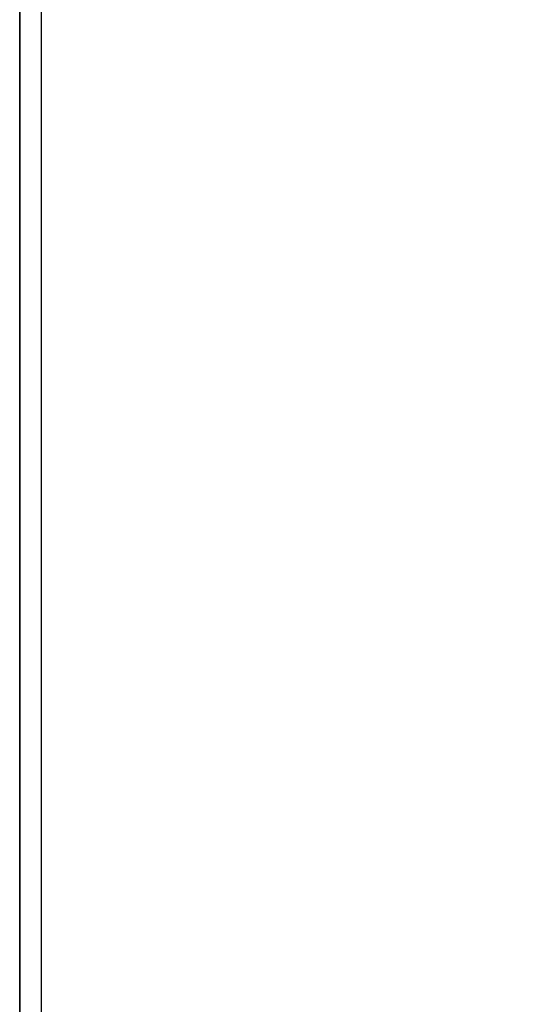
# Model space of a CAD drawing. Extents: x 68 to 125, y 76 to 211.
# Tile 19 of 89: x 76.53 to 78.81, y 123.55 to 127.95. Entities that reach past the tile are written whole.
import ezdxf

# ---------------------------------------------------------------- set-up
doc = ezdxf.new("R2010")
doc.units = 0
doc.layers.add('MAKE2D___U_53EF_U_89C1_U_0', color=7, linetype='CONTINUOUS')

msp = doc.modelspace()

# ---------------------------------------------------------------- linework, layer by layer
at = {"layer": 'MAKE2D___U_53EF_U_89C1_U_0', "color": 7}
for points, knots in [([(76.5323, 76.0118), (76.5323, 76.0118), (76.5323, 174.9972), (76.5323, 174.9972), (76.5323, 174.9972), (76.5323, 76.0118), (76.5323, 76.0118)], [0, 0, 0, 0, 1, 1, 1, 2, 2, 2, 2]), ([(76.6301, 171.8462), (76.6365, 172.0291), (76.6429, 172.212), (76.6494, 172.3949), (76.6542, 172.5318), (76.6757, 172.6201), (76.7055, 172.684), (76.7354, 172.7479), (76.7736, 172.7874), (76.8177, 172.8098), (76.9058, 172.8546), (77.0174, 172.831), (77.1463, 172.7568), (77.2752, 172.6827), (77.4214, 172.5581), (77.586, 172.3796), (77.7507, 172.201), (77.9339, 171.9685), (78.1484, 171.6443), (79.708, 169.2881), (81.2675, 166.9319), (82.827, 164.5757), (84.1082, 162.6401), (84.68, 160.7402), (84.68, 158.419), (84.68, 136.476), (84.68, 114.533), (84.68, 92.59), (84.68, 90.2689), (84.1082, 88.3689), (82.827, 86.4333), (81.2675, 84.0771), (79.708, 81.7209), (78.1484, 79.3647), (77.9339, 79.0405), (77.7507, 78.808), (77.586, 78.6295), (77.4214, 78.4509), (77.2752, 78.3263), (77.1463, 78.2522), (77.0174, 78.1781), (76.9058, 78.1544), (76.8177, 78.1992), (76.7736, 78.2216), (76.7354, 78.2612), (76.7055, 78.325), (76.6757, 78.3889), (76.6542, 78.4772), (76.6494, 78.6142), (76.6429, 78.797), (76.6365, 78.9799), (76.6301, 79.1628), (76.6301, 110.0573), (76.6301, 140.9517), (76.6301, 171.8462), (78.3748, 169.2103), (80.1195, 166.5743), (81.8642, 163.9384), (83.0127, 162.2031), (83.5253, 160.4999), (83.5253, 158.419), (83.5253, 136.476), (83.5253, 114.533), (83.5253, 92.59), (83.5253, 90.5091), (83.0127, 88.8059), (81.8642, 87.0707), (80.1195, 84.4347), (78.3748, 81.7987), (76.6301, 79.1628)], [0, 0, 0, 0, 1, 1, 1, 2, 2, 2, 3, 3, 3, 4, 4, 4, 5, 5, 5, 6, 6, 6, 7, 7, 7, 8, 8, 8, 9, 9, 9, 10, 10, 10, 11, 11, 11, 12, 12, 12, 13, 13, 13, 14, 14, 14, 15, 15, 15, 16, 16, 16, 17, 17, 17, 18, 18, 18, 19, 19, 19, 20, 20, 20, 21, 21, 21, 22, 22, 22, 23, 23, 23, 23])]:
    msp.add_open_spline(points, degree=3, knots=knots, dxfattribs=at)

doc.saveas('drawing.dxf')
